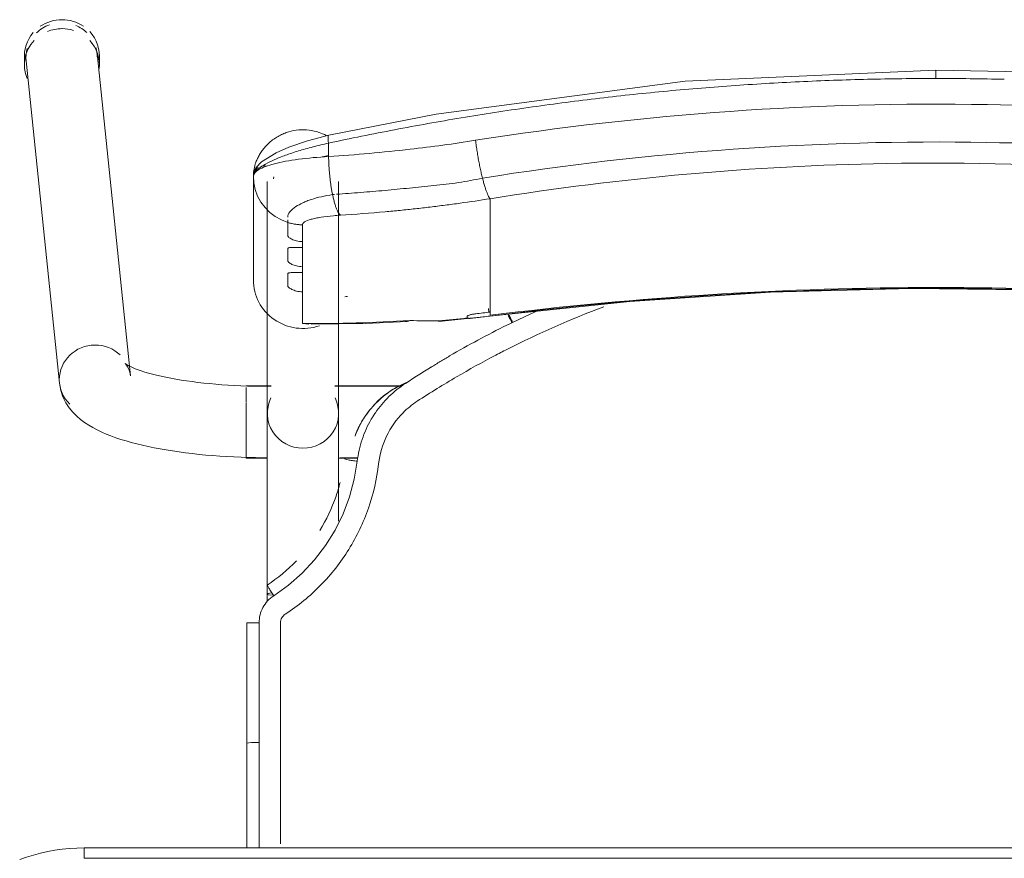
# Model space of a CAD drawing. Header units: metres. Extents: x 3 to 43.5, y -74 to -48.5.
# Tile 201 of 209: x 38.685 to 38.97, y -51.58 to -51.337. Entities that reach past the tile are written whole.
import ezdxf

# ---------------------------------------------------------------- set-up
doc = ezdxf.new("R2010")
doc.units = ezdxf.units.M
doc.layers.add('I-FURN', color=7, linetype='Continuous', lineweight=18)

# ---------------------------------------------------------------- blocks, each defined once
blk = doc.blocks.new('ConjuntoParaAlunoTamanho6 - CJA06_ConjuntoParaAlunoTamanho6-V1-1PAV - FRIGORÍFICA')
at = {"layer": 'I-FURN', "color": 253, "true_color": 0xaaaaaa}
for p, q in [((-0.2643, 0.29456), (-0.2643, 0.29197)), ((-0.23354, 0.20182), (-0.24321, 0.29526)), ((-0.24254, 0.29197), (-0.24254, 0.29456)), ((-0.2638, 0.29312), (-0.25413, 0.19969)), ((-0.1979, 0.25969), (-0.1979, 0.22964)), ((-0.19385, 0.25812), (-0.19385, 0.19097)), ((-0.19207, 0.25896), (-0.19202, 0.25906)), ((-0.19202, 0.25906), (-0.19192, 0.25949)), ((-0.17315, 0.19097), (-0.17315, 0.25812)), ((-0.19734, 0.2558), (-0.19665, 0.25395)), ((-0.17493, 0.25435), (-0.17437, 0.25441)), ((-0.19665, 0.25395), (-0.1957, 0.25221)), ((-0.1957, 0.25221), (-0.19451, 0.25062)), ((-0.12923, 0.2438), (-0.12923, 0.25317)), ((-0.12923, 0.24214), (-0.12923, 0.2438)), ((-0.18366, 0.24073), (-0.18366, 0.23904)), ((-0.12923, 0.24214), (-0.12923, 0.23653)), ((-0.12923, 0.23653), (-0.12923, 0.23486)), ((-0.12923, 0.23486), (-0.12923, 0.22925)), ((-0.18366, 0.23345), (-0.18366, 0.23176)), ((-0.12923, 0.22925), (-0.12923, 0.22759)), ((-0.18366, 0.22617), (-0.18366, 0.21701)), ((-0.12923, 0.22759), (-0.12923, 0.22197)), ((-0.12923, 0.22197), (-0.12923, 0.22031)), ((-0.11598, 0.22048), (-0.1227, 0.21732)), ((-0.14414, 0.21757), (-0.12926, 0.21915)), ((-0.18366, 0.21701), (-0.1818, 0.21679)), ((-0.19271, 0.19894), (-0.2, 0.19894)), ((-0.2, 0.19844), (-0.2, 0.19411)), ((-0.19271, 0.19879), (-0.19385, 0.19879)), ((-0.19385, 0.19879), (-0.19385, 0.19845)), ((-0.19385, 0.19845), (-0.19385, 0.19764)), ((-0.15474, 0.19894), (-0.17429, 0.19894)), ((-0.15494, 0.19879), (-0.17429, 0.19879)), ((-0.2, 0.19393), (-0.2, 0.18575)), ((-0.19385, 0.19367), (-0.19385, 0.1916)), ((-0.2, 0.18573), (-0.2, 0.17922)), ((-0.19385, 0.18688), (-0.19385, 0.18582)), ((-0.19385, 0.18371), (-0.19385, 0.18582)), ((-0.2, 0.17916), (-0.2, 0.17794)), ((-0.2, 0.17794), (-0.19377, 0.17794)), ((-0.19385, 0.17809), (-0.19385, 0.17951)), ((-0.17323, 0.17794), (-0.1676, 0.17794)), ((-0.17268, 0.17809), (-0.16757, 0.17809)), ((-0.19385, 0.13857), (-0.19385, 0.13643)), ((-0.19983, 0.13021), (-0.19982, 0.0953)), ((-0.19982, 0.06488), (-0.19982, 0.0953)), ((-0.19982, 0.0953), (-0.19982, 0.09529)), ((-0.19623, 0.09556), (-0.19738, 0.09554)), ((0.247, 0.06497), (-0.247, 0.06497)), ((-0.247, 0.06497), (-0.247, 0.06197)), ((0.247, 0.06497), (-0.247, 0.06497))]:
    blk.add_line(p, q, dxfattribs=at)
at = {"layer": 'I-FURN', "color": 253, "true_color": 0xaaaaaa, "flags": 128}
for points in [[(0.0001, 0.2904), (-0.07267, 0.28721), (-0.14486, 0.2777), (-0.17603, 0.27161)], [(0.17623, 0.27161), (0.10331, 0.28398), (0.03018, 0.28985), (0.0001, 0.2904)], [(-0.17603, 0.27161), (-0.18218, 0.26997), (-0.18761, 0.26812), (-0.19131, 0.26652), (-0.19557, 0.2639), (-0.19708, 0.26226), (-0.19765, 0.26113), (-0.1979, 0.25971)], [(-0.17607, 0.26928), (-0.17607, 0.26831), (-0.17607, 0.26734), (-0.17607, 0.26637), (-0.17607, 0.2654)], [(-0.1979, 0.24544), (-0.1979, 0.2522), (-0.1979, 0.25971)], [(-0.1979, 0.25969), (-0.19776, 0.25773), (-0.19734, 0.2558)], [(-0.1979, 0.25969), (-0.1979, 0.25218), (-0.1979, 0.24544)], [(-0.19451, 0.25062), (-0.19311, 0.2492), (-0.19152, 0.24799)], [(-0.19152, 0.24799), (-0.18977, 0.24701), (-0.1879, 0.24628)], [(-0.1879, 0.24243), (-0.1879, 0.24339), (-0.1879, 0.24435), (-0.1879, 0.24532), (-0.1879, 0.24628)], [(-0.1979, 0.24467), (-0.1979, 0.23715), (-0.1979, 0.22964)], [(-0.18366, 0.24561), (-0.18366, 0.24439), (-0.18366, 0.24317), (-0.18366, 0.24195), (-0.18366, 0.24073)], [(-0.1879, 0.23515), (-0.1879, 0.23603), (-0.1879, 0.23692), (-0.1879, 0.2378), (-0.1879, 0.23868)], [(-0.18366, 0.23904), (-0.18366, 0.23764), (-0.18366, 0.23624), (-0.18366, 0.23485), (-0.18366, 0.23345)], [(-0.1879, 0.22787), (-0.1879, 0.22876), (-0.1879, 0.22964), (-0.1879, 0.23052), (-0.1879, 0.23141)], [(-0.18366, 0.23176), (-0.18366, 0.23036), (-0.18366, 0.22897), (-0.18366, 0.22757), (-0.18366, 0.22617)], [(-0.12926, 0.21915), (-0.08865, 0.22342), (-0.0479, 0.2261), (-0.00707, 0.22717), (0.03376, 0.22666), (0.07455, 0.22454), (0.11521, 0.22083), (0.12946, 0.21915)], [(-0.12923, 0.22031), (-0.12923, 0.22007), (-0.12923, 0.21984), (-0.12923, 0.21961), (-0.12923, 0.21937)], [(-0.18111, 0.21677), (-0.16533, 0.21701), (-0.15331, 0.21761)], [(-0.1359, 0.2187), (-0.1359, 0.21878), (-0.1359, 0.21886), (-0.1359, 0.21893), (-0.1359, 0.21901)], [(-0.23354, 0.20182), (-0.23373, 0.20287), (-0.23403, 0.20376), (-0.23437, 0.20445), (-0.23469, 0.20492), (-0.23492, 0.20521), (-0.23505, 0.20534), (-0.23507, 0.20536)], [(-0.23507, 0.20536), (-0.23501, 0.20531), (-0.23482, 0.20518), (-0.23451, 0.20499), (-0.23408, 0.20476), (-0.23355, 0.20449), (-0.23291, 0.2042), (-0.23217, 0.20389), (-0.23133, 0.20358), (-0.23041, 0.20326), (-0.22941, 0.20294), (-0.22832, 0.20262), (-0.22717, 0.2023), (-0.22594, 0.20199), (-0.22464, 0.20169), (-0.22328, 0.2014), (-0.22186, 0.20112), (-0.22039, 0.20086), (-0.21886, 0.2006), (-0.21729, 0.20036), (-0.21567, 0.20014), (-0.214, 0.19993), (-0.2123, 0.19973), (-0.21057, 0.19956), (-0.2088, 0.1994), (-0.207, 0.19926), (-0.20518, 0.19913), (-0.20334, 0.19903), (-0.20148, 0.19894), (-0.19961, 0.19888), (-0.19772, 0.19883), (-0.19583, 0.1988), (-0.19394, 0.19879), (-0.19385, 0.19879)], [(-0.25413, 0.19969), (-0.25375, 0.19762), (-0.25311, 0.19572), (-0.25226, 0.19403), (-0.25129, 0.19256), (-0.25023, 0.19128), (-0.24913, 0.19017), (-0.24799, 0.18919), (-0.24683, 0.18832), (-0.24563, 0.18753), (-0.24441, 0.18681), (-0.24316, 0.18615), (-0.24188, 0.18553), (-0.24055, 0.18496), (-0.23919, 0.18441), (-0.23778, 0.1839), (-0.23633, 0.18341), (-0.23483, 0.18295), (-0.2333, 0.18251), (-0.23171, 0.1821), (-0.23008, 0.1817), (-0.22841, 0.18133), (-0.2267, 0.18098), (-0.22495, 0.18064), (-0.22315, 0.18033), (-0.22132, 0.18004), (-0.21946, 0.17976), (-0.21756, 0.17951), (-0.21562, 0.17928), (-0.21366, 0.17906), (-0.21168, 0.17887), (-0.20967, 0.1787), (-0.20763, 0.17855), (-0.20558, 0.17842), (-0.20352, 0.17831), (-0.20144, 0.17823), (-0.19935, 0.17816), (-0.19725, 0.17811), (-0.19515, 0.17809), (-0.19385, 0.17809)], [(-0.19385, 0.13857), (-0.19385, 0.14057), (-0.19385, 0.14257), (-0.19385, 0.14457), (-0.19385, 0.14656), (-0.19385, 0.14855), (-0.19385, 0.15053), (-0.19385, 0.15249), (-0.19385, 0.15444), (-0.19385, 0.15637), (-0.19385, 0.15827), (-0.19385, 0.16015), (-0.19385, 0.162), (-0.19385, 0.16382), (-0.19385, 0.1656), (-0.19385, 0.16735), (-0.19385, 0.16905), (-0.19385, 0.17071), (-0.19385, 0.17233), (-0.19385, 0.1739), (-0.19385, 0.17541), (-0.19385, 0.17687), (-0.19385, 0.17828), (-0.19385, 0.17963), (-0.19385, 0.18092), (-0.19385, 0.18215), (-0.19385, 0.18331), (-0.19385, 0.18441), (-0.19385, 0.18544), (-0.19385, 0.1864), (-0.19385, 0.18729), (-0.19385, 0.1881), (-0.19385, 0.18885), (-0.19385, 0.18951), (-0.19385, 0.19011), (-0.19385, 0.19062), (-0.19385, 0.19097)], [(-0.17315, 0.19097), (-0.17315, 0.19051), (-0.17315, 0.18998), (-0.17315, 0.18937), (-0.17315, 0.18869), (-0.17315, 0.18793), (-0.17315, 0.1871), (-0.17315, 0.18619), (-0.17315, 0.18522), (-0.17315, 0.18417), (-0.17315, 0.18306), (-0.17315, 0.18188), (-0.17315, 0.18064), (-0.17315, 0.17934), (-0.17315, 0.17798), (-0.17315, 0.17656), (-0.17315, 0.17508), (-0.17315, 0.17355), (-0.17315, 0.17198), (-0.17315, 0.17035), (-0.17315, 0.16868), (-0.17315, 0.16696), (-0.17315, 0.16521), (-0.17315, 0.16342), (-0.17315, 0.16159), (-0.17315, 0.15974)], [(-0.16841, 0.18438), (-0.16841, 0.18437), (-0.16841, 0.18435), (-0.16841, 0.18434), (-0.16841, 0.18432)], [(-0.16774, 0.17706), (-0.16861, 0.17188), (-0.16997, 0.16679), (-0.17181, 0.16185), (-0.17415, 0.15713), (-0.17693, 0.15265), (-0.18013, 0.14846), (-0.18374, 0.14461), (-0.18771, 0.14113), (-0.19199, 0.13805)], [(-0.19623, 0.13025), (-0.19623, 0.12331), (-0.19623, 0.11637), (-0.19623, 0.10942), (-0.19623, 0.10249), (-0.19623, 0.09556)], [(-0.19738, 0.09554), (-0.19841, 0.0955), (-0.1992, 0.09544), (-0.19969, 0.09537), (-0.19982, 0.0953)], [(-0.247, 0.06497), (-0.24912, 0.06492), (-0.25124, 0.0648), (-0.25334, 0.06459), (-0.25544, 0.06429), (-0.25753, 0.06391), (-0.2596, 0.06345), (-0.26165, 0.0629), (-0.26367, 0.06228), (-0.26567, 0.06157)], [(0.247, 0.06197), (0.1235, 0.06197), (0, 0.06197), (-0.1235, 0.06197), (-0.247, 0.06197)], [(-0.247, 0.06197), (-0.1235, 0.06197), (0, 0.06197), (0.1235, 0.06197), (0.247, 0.06197)]]:
    blk.add_lwpolyline(points, dxfattribs=at)
at = {"layer": 'I-FURN', "color": 253, "true_color": 0xaaaaaa}
for centre, major_axis, ratio, start_param, end_param in [((-0.25351, 0.29419), (0.01029, 0.00107), 0.967158, 1.815725, 2.256389), ((-0.25342, 0.29456), (0.01088, 0), 0.965926, 1.570796, 2.185058), ((-0.25342, 0.29456), (0.01088, 0), 0.965926, 0.959427, 1.570796), ((-0.25351, 0.29419), (0.01029, 0.00107), 0.967158, 0.685592, 1.060105), ((-0.25342, 0.29456), (0.01088, 0), 0.965926, 2.438822, 3.243525), ((-0.25342, 0.29197), (0.01088, 0), 0.965926, 1.570796, 1.965237), ((-0.25342, 0.29197), (0.01088, 0), 0.965926, 1.257624, 1.559899), ((-0.25342, 0.29456), (0.01088, 0), 0.965926, 6.170166, 7.020457), ((-0.25342, 0.29197), (0.01088, 0), 0.965926, 2.404268, 3.526261), ((-0.25342, 0.29197), (0.01088, 0), 0.965926, 6.182855, 7.015454), ((-0.25351, 0.29419), (0.01029, 0.00107), 0.967158, 6.18338, 6.464028), ((-0.25351, 0.29419), (0.01029, 0.00107), 0.967158, 2.780211, 3.141593), ((-0.1835, 0.22964), (-0.0144, 0), 0.978148, 0, 1.909658), ((0.0001, -0.77159), (1.0211, 0), 0.978148, 1.443771, 1.697822), ((0.0001, -0.77117), (1.0209, 0), 0.978148, 1.443771, 1.697822), ((-0.17927, 0.60128), (0.385, 0), 0.978148, 4.732926, 4.735013), ((-0.17927, 0.60356), (0.395, 0), 0.978148, 4.828782, 4.839414), ((-0.1305, 0.22908), (-0.00124, 0.00992), 0.026339, 2.463316, 2.687454), ((-0.17927, 0.60336), (0.395, 0), 0.978148, 4.701279, 4.780293), ((-0.14501, 0.22754), (-0.00087, 0.00996), 0.018501, 2.957526, 3.350225), ((-0.17927, 0.60263), (0.395, 0), 0.978148, 4.801491, 4.822541), ((-0.17927, 0.60221), (0.3948, 0), 0.978148, 4.828842, 4.839414), ((-0.24383, 0.20075), (0.01029, 0.00107), 0.967158, 1.470991, 3.041787), ((-0.24383, 0.20075), (0.01029, 0.00107), 0.967158, 0.685592, 1.470991), ((-0.24383, 0.20075), (0.01029, 0.00107), 0.967158, 3.041787, 3.827185), ((-0.1835, 0.19097), (0.01035, 0), 0.978148, 2.686587, 4.712389), ((-0.1835, 0.19097), (0.01035, 0), 0.978148, 4.712389, 6.738191), ((-0.1835, 0.13857), (0.01035, 0), 0.069756, 2.648425, 3.665191)]:
    blk.add_ellipse(centre, major_axis=major_axis, ratio=ratio, start_param=start_param, end_param=end_param, dxfattribs=at)
for points in [[(0.0001, 0.29036), (0.0001, 0.29029), (0.0001, 0.29001), (0.0001, 0.28916), (0.0001, 0.28841), (0.0001, 0.28802)], [(-0.05929, 0.28591), (-0.06588, 0.28544), (-0.07245, 0.28489), (-0.07901, 0.28427)], [(-0.03953, 0.28708), (-0.04612, 0.28677), (-0.05271, 0.28638), (-0.05929, 0.28591)], [(-0.01972, 0.28779), (-0.02633, 0.28763), (-0.03293, 0.2874), (-0.03953, 0.28708)], [(0.0001, 0.28802), (-0.00651, 0.28802), (-0.01312, 0.28795), (-0.01972, 0.28779)], [(0.01992, 0.28779), (0.01332, 0.28795), (0.00671, 0.28802), (0.0001, 0.28802)], [(-0.07901, 0.28427), (-0.08557, 0.28365), (-0.09211, 0.28295), (-0.09864, 0.28217)], [(-0.09864, 0.28217), (-0.10517, 0.28139), (-0.11169, 0.28054), (-0.11819, 0.27961)], [(-0.11819, 0.27961), (-0.12468, 0.27869), (-0.13116, 0.27768), (-0.13762, 0.27661)], [(-0.13762, 0.27661), (-0.14407, 0.27553), (-0.15051, 0.27438), (-0.15692, 0.27316)], [(-0.15692, 0.27316), (-0.16332, 0.27194), (-0.16971, 0.27065), (-0.17607, 0.26928)], [(-0.13346, 0.2701), (-0.13339, 0.26956), (-0.13324, 0.26848), (-0.133, 0.26684), (-0.13272, 0.2652), (-0.13242, 0.26359), (-0.13211, 0.26203), (-0.13178, 0.26053), (-0.13155, 0.25959), (-0.13144, 0.25914)], [(-0.17609, 0.26577), (-0.1767, 0.26561), (-0.17731, 0.26545), (-0.17791, 0.26528)], [(-0.17607, 0.2654), (-0.17914, 0.26523), (-0.18504, 0.2647), (-0.19219, 0.26337), (-0.19682, 0.26165), (-0.1979, 0.26035), (-0.1979, 0.25969)], [(-0.17607, 0.2654), (-0.17606, 0.26498), (-0.17604, 0.26413), (-0.17598, 0.26285), (-0.1759, 0.26156), (-0.17579, 0.26028), (-0.17566, 0.25902), (-0.17551, 0.25778), (-0.17533, 0.25659), (-0.17514, 0.25544), (-0.175, 0.25471), (-0.17493, 0.25435)], [(-0.12923, 0.25317), (-0.12932, 0.25327), (-0.1295, 0.25353), (-0.1298, 0.25409), (-0.13011, 0.25481), (-0.13044, 0.25568), (-0.13077, 0.2567), (-0.1311, 0.25786), (-0.13133, 0.2587), (-0.13144, 0.25914)], [(-0.17493, 0.25435), (-0.17484, 0.25392), (-0.17465, 0.25308), (-0.17435, 0.25195), (-0.17403, 0.25093), (-0.17369, 0.25006), (-0.17335, 0.24934), (-0.173, 0.24877), (-0.17277, 0.2485), (-0.17265, 0.2484)], [(-0.15964, 0.24939), (-0.16398, 0.24899), (-0.16832, 0.24866), (-0.17265, 0.2484)], [(-0.1553, 0.2498), (-0.15675, 0.24966), (-0.15819, 0.24952), (-0.15964, 0.24939)], [(-0.15095, 0.25026), (-0.1524, 0.2501), (-0.15385, 0.24995), (-0.1553, 0.2498)], [(-0.14661, 0.25076), (-0.14806, 0.25058), (-0.14951, 0.25042), (-0.15095, 0.25026)], [(-0.14226, 0.2513), (-0.14371, 0.25111), (-0.14516, 0.25093), (-0.14661, 0.25076)], [(-0.1879, 0.24628), (-0.18756, 0.24617), (-0.18687, 0.24599), (-0.18581, 0.24578), (-0.18474, 0.24565), (-0.18402, 0.24561), (-0.18366, 0.24561)], [(-0.09625, 0.22184), (-0.10584, 0.21825), (-0.1152, 0.21414), (-0.12434, 0.2095)], [(-0.15397, 0.21772), (-0.15349, 0.21752), (-0.153, 0.21758), (-0.15247, 0.21788)], [(-0.15247, 0.21788), (-0.15113, 0.21782), (-0.1484, 0.21775), (-0.14556, 0.21776), (-0.14412, 0.21779)], [(-0.1359, 0.21901), (-0.1359, 0.21905), (-0.13586, 0.21912), (-0.13573, 0.21923), (-0.13549, 0.21935), (-0.13518, 0.21946), (-0.13479, 0.21957), (-0.13436, 0.21967), (-0.1339, 0.21974), (-0.13357, 0.21979), (-0.1334, 0.21981)], [(-0.13585, 0.2186), (-0.13587, 0.21862), (-0.13589, 0.21865), (-0.1359, 0.21868), (-0.1359, 0.2187)], [(-0.1227, 0.21732), (-0.12297, 0.21719), (-0.12353, 0.21692), (-0.12408, 0.21665), (-0.12436, 0.21651)], [(-0.12335, 0.21813), (-0.12356, 0.21856), (-0.12377, 0.21898), (-0.12395, 0.21936)], [(-0.12289, 0.21723), (-0.12304, 0.21753), (-0.12319, 0.21783), (-0.12334, 0.21813)], [(-0.12436, 0.21651), (-0.12717, 0.21512), (-0.13276, 0.21224), (-0.13826, 0.20916), (-0.14098, 0.20758)], [(-0.12434, 0.2095), (-0.12494, 0.2092), (-0.12615, 0.20858), (-0.12737, 0.20794), (-0.12798, 0.20762)], [(-0.12798, 0.20762), (-0.13157, 0.20574), (-0.13889, 0.20168), (-0.14651, 0.19698), (-0.1504, 0.19445)], [(-0.14098, 0.20758), (-0.14188, 0.20704), (-0.14368, 0.20597), (-0.14546, 0.20487), (-0.14635, 0.20432)], [(-0.14638, 0.20431), (-0.14762, 0.20355), (-0.1501, 0.202), (-0.15256, 0.20043), (-0.15378, 0.19963)], [(-0.16501, 0.19076), (-0.16447, 0.19151), (-0.16331, 0.19295), (-0.16135, 0.19493), (-0.15919, 0.19669), (-0.15764, 0.19771), (-0.15683, 0.19818)], [(-0.15378, 0.19963), (-0.1555, 0.19851), (-0.15869, 0.19594), (-0.16134, 0.1928), (-0.1625, 0.1911)], [(-0.1568, 0.1982), (-0.15576, 0.1988), (-0.15475, 0.1993), (-0.15376, 0.19971)], [(-0.1504, 0.19445), (-0.15113, 0.19396), (-0.15256, 0.19293), (-0.15386, 0.19174), (-0.15448, 0.19112)], [(-0.16371, 0.18924), (-0.16479, 0.18738), (-0.16656, 0.18343), (-0.1675, 0.1792), (-0.16774, 0.17706)], [(-0.1625, 0.1911), (-0.16271, 0.1908), (-0.16313, 0.19018), (-0.16352, 0.18955), (-0.16371, 0.18924)], [(-0.15448, 0.19112), (-0.15645, 0.18912), (-0.15969, 0.18452), (-0.16124, 0.17915), (-0.16156, 0.17636)], [(-0.16774, 0.17706), (-0.16823, 0.17712), (-0.16921, 0.17725), (-0.17046, 0.17746), (-0.17128, 0.17766), (-0.17147, 0.17776), (-0.17146, 0.1778)], [(-0.1854, 0.14823), (-0.18797, 0.14558), (-0.19084, 0.14321), (-0.19391, 0.14119)], [(-0.19391, 0.14119), (-0.19393, 0.14119), (-0.19385, 0.14103), (-0.19344, 0.14033), (-0.19278, 0.13928), (-0.19225, 0.13846), (-0.19199, 0.13805)], [(-0.19199, 0.13805), (-0.19265, 0.13762), (-0.19383, 0.13663), (-0.19519, 0.13473), (-0.19604, 0.13255), (-0.19622, 0.13104), (-0.19623, 0.13025)], [(-0.18863, 0.13277), (-0.18884, 0.13263), (-0.18922, 0.13231), (-0.18966, 0.1317), (-0.18994, 0.13099), (-0.19, 0.1305), (-0.19, 0.13025)], [(-0.19623, 0.13025), (-0.19672, 0.13025), (-0.1977, 0.13025), (-0.19891, 0.13024), (-0.19969, 0.13022), (-0.19984, 0.13021), (-0.19982, 0.1302)], [(-0.19982, 0.12147), (-0.19982, 0.12438), (-0.19982, 0.12729), (-0.19982, 0.1302)], [(-0.19982, 0.1302), (-0.19982, 0.12438), (-0.19982, 0.11273), (-0.19982, 0.1011), (-0.19982, 0.09529)], [(-0.19982, 0.09528), (-0.19982, 0.1011), (-0.19982, 0.10691), (-0.19982, 0.11273)], [(-0.19982, 0.09529), (-0.19982, 0.08515), (-0.19982, 0.07502), (-0.19982, 0.06488)], [(-0.19982, 0.06488), (-0.19982, 0.06837), (-0.19982, 0.07185), (-0.19982, 0.07534)]]:
    blk.add_open_spline(points, degree=3, dxfattribs=at)
for points, knots in [([(-0.13346, 0.2701), (-0.0847, 0.2778), (0.00519, 0.28415), (0.09466, 0.27626), (0.13366, 0.2701)], [-1, -1, -1, -1, -0.444444, 0, 0, 0, 0]), ([(-0.1979, 0.25971), (-0.1979, 0.26019), (-0.19783, 0.26127), (-0.19747, 0.26287), (-0.19695, 0.2643), (-0.19642, 0.26543), (-0.19585, 0.26637), (-0.19534, 0.26711), (-0.19492, 0.26766), (-0.19447, 0.26819), (-0.19382, 0.2689), (-0.19291, 0.26975), (-0.1919, 0.27053), (-0.19105, 0.27107), (-0.1904, 0.27144), (-0.18973, 0.27177), (-0.18883, 0.27217), (-0.18719, 0.27275), (-0.18474, 0.2732), (-0.18174, 0.27315), (-0.17906, 0.27255), (-0.17745, 0.27187), (-0.17679, 0.27153)], [0, 0, 0, 0, 0.0625, 0.125, 0.15625, 0.1875, 0.21875, 0.234375, 0.25, 0.265625, 0.28125, 0.3125, 0.34375, 0.359375, 0.375, 0.390625, 0.40625, 0.4375, 0.5, 0.5625, 0.625, 0.6721865, 0.6721865, 0.6721865, 0.6721865]), ([(-0.1761, 0.27156), (-0.17616, 0.27149), (-0.17627, 0.27106), (-0.17619, 0.27003), (-0.17607, 0.26928)], [0.625, 0.625, 0.625, 0.625, 0.75, 1, 1, 1, 1]), ([(-0.1979, 0.25971), (-0.1979, 0.26034), (-0.19688, 0.26187), (-0.19282, 0.26411), (-0.18865, 0.26578), (-0.18491, 0.26704), (-0.18064, 0.26823), (-0.1776, 0.26895), (-0.17607, 0.26928)], [0, 0, 0, 0, 0.25, 0.5, 0.625, 0.75, 0.875, 1, 1, 1, 1]), ([(-0.17607, 0.2654), (-0.1682, 0.2659), (-0.154, 0.26716), (-0.13977, 0.2691), (-0.13346, 0.2701)], [-1, -1, -1, -1, -0.444444, 0, 0, 0, 0]), ([(-0.13144, 0.25914), (-0.08343, 0.26683), (0.00512, 0.27318), (0.09323, 0.26529), (0.13164, 0.25914)], [-1, -1, -1, -1, -0.444444, 0, 0, 0, 0]), ([(0.12943, 0.25317), (0.08224, 0.26075), (-0.00484, 0.26702), (-0.09148, 0.25924), (-0.12923, 0.25317)], [-1, -1, -1, -1, -0.444444, 0, 0, 0, 0]), ([(-0.1965, 0.2622), (-0.19671, 0.26207), (-0.1971, 0.26176), (-0.19769, 0.26096), (-0.1979, 0.26021), (-0.1979, 0.25971)], [0.75, 0.75, 0.75, 0.75, 0.8125, 0.875, 1, 1, 1, 1]), ([(-0.19421, 0.2626), (-0.1945, 0.26266), (-0.19502, 0.2627), (-0.19554, 0.2626), (-0.19576, 0.26254)], [0.5473049, 0.5473049, 0.5473049, 0.5473049, 0.625, 0.6812684, 0.6812684, 0.6812684, 0.6812684]), ([(-0.17381, 0.25447), (-0.17147, 0.25462), (-0.16677, 0.25497), (-0.1597, 0.25557), (-0.1538, 0.25614), (-0.14908, 0.25663), (-0.14554, 0.25703), (-0.14198, 0.25739), (-0.13843, 0.25782), (-0.13492, 0.25842), (-0.13259, 0.25889), (-0.13144, 0.25914)], [0, 0, 0, 0, 0.166667, 0.333333, 0.5, 0.583333, 0.666667, 0.75, 0.833333, 0.916667, 1, 1, 1, 1]), ([(-0.1879, 0.24778), (-0.18791, 0.24829), (-0.1875, 0.24933), (-0.18588, 0.25077), (-0.184, 0.25182), (-0.1824, 0.2525), (-0.17978, 0.25344), (-0.17715, 0.25404), (-0.17493, 0.25435)], [0, 0, 0, 0, 0.2, 0.4, 0.55, 0.625, 0.7, 1, 1, 1, 1]), ([(-0.12923, 0.25317), (-0.13213, 0.25271), (-0.13647, 0.25207), (-0.14082, 0.25148), (-0.14226, 0.2513)], [-1, -1, -1, -1, -0.8, -0.7, -0.7, -0.7, -0.7]), ([(-0.1879, 0.24628), (-0.1879, 0.24644), (-0.1879, 0.2467), (-0.1879, 0.247), (-0.1879, 0.2471)], [0, 0, 0, 0, 0.4, 0.6, 0.6, 0.6, 0.6]), ([(-0.17265, 0.2484), (-0.17333, 0.24836), (-0.17532, 0.24821), (-0.17777, 0.24791), (-0.17985, 0.24753), (-0.18163, 0.2471), (-0.18322, 0.24646), (-0.18366, 0.2459), (-0.18366, 0.24561)], [-1, -1, -1, -1, -0.888889, -0.666667, -0.555556, -0.444444, -0.222222, 0, 0, 0, 0]), ([(-0.18366, 0.24073), (-0.18428, 0.24075), (-0.18512, 0.24088), (-0.18609, 0.24117), (-0.18671, 0.24142), (-0.18723, 0.2417), (-0.18762, 0.24198), (-0.18784, 0.24222), (-0.1879, 0.24236), (-0.1879, 0.24243)], [0, 0, 0, 0, 0.25, 0.375, 0.5, 0.625, 0.75, 0.875, 1, 1, 1, 1]), ([(-0.1879, 0.23868), (-0.1879, 0.23875), (-0.18784, 0.23885), (-0.18762, 0.23896), (-0.18723, 0.23902), (-0.18671, 0.23904), (-0.18609, 0.23904), (-0.18512, 0.23903), (-0.18428, 0.23902), (-0.18366, 0.23904)], [0, 0, 0, 0, 0.125, 0.25, 0.375, 0.5, 0.625, 0.75, 1, 1, 1, 1]), ([(-0.18366, 0.23345), (-0.18428, 0.23348), (-0.18512, 0.2336), (-0.18609, 0.23389), (-0.18671, 0.23414), (-0.18723, 0.23442), (-0.18762, 0.2347), (-0.18784, 0.23494), (-0.1879, 0.23508), (-0.1879, 0.23515)], [0, 0, 0, 0, 0.25, 0.375, 0.5, 0.625, 0.75, 0.875, 1, 1, 1, 1]), ([(-0.1879, 0.23141), (-0.1879, 0.23147), (-0.18784, 0.23158), (-0.18762, 0.23168), (-0.18723, 0.23174), (-0.18671, 0.23176), (-0.18609, 0.23176), (-0.18512, 0.23175), (-0.18428, 0.23175), (-0.18366, 0.23176)], [0, 0, 0, 0, 0.125, 0.25, 0.375, 0.5, 0.625, 0.75, 1, 1, 1, 1]), ([(-0.18366, 0.22617), (-0.18428, 0.2262), (-0.18512, 0.22633), (-0.18609, 0.22661), (-0.18671, 0.22687), (-0.18723, 0.22714), (-0.18762, 0.22742), (-0.18784, 0.22767), (-0.1879, 0.22781), (-0.1879, 0.22787)], [0, 0, 0, 0, 0.25, 0.375, 0.5, 0.625, 0.75, 0.875, 1, 1, 1, 1]), ([(-0.1334, 0.21866), (-0.1337, 0.21862), (-0.13425, 0.21856), (-0.13488, 0.2185), (-0.13529, 0.21849), (-0.13555, 0.2185), (-0.13573, 0.21853), (-0.13582, 0.21857), (-0.13585, 0.2186)], [0, 0, 0, 0, 0.25, 0.5, 0.625, 0.75, 0.875, 1, 1, 1, 1]), ([(-0.12388, 0.21967), (-0.12372, 0.21936), (-0.12333, 0.2186), (-0.12291, 0.21776), (-0.1227, 0.21732)], [0.5302375, 0.5302375, 0.5302375, 0.5302375, 0.75, 1, 1, 1, 1]), ([(-0.15863, 0.1971), (-0.16081, 0.19558), (-0.16383, 0.19273), (-0.16686, 0.18807), (-0.16796, 0.18563), (-0.16841, 0.18438)], [0, 0, 0, 0, 0.5, 0.75, 1, 1, 1, 1]), ([(-0.1535, 0.1999), (-0.15406, 0.19967), (-0.15585, 0.19886), (-0.15753, 0.19787), (-0.15863, 0.1971)], [0.6367527, 0.6367527, 0.6367527, 0.6367527, 0.75, 1, 1, 1, 1]), ([(-0.16841, 0.18432), (-0.16799, 0.18547), (-0.16725, 0.18714), (-0.16604, 0.18925), (-0.16537, 0.19026), (-0.16501, 0.19076)], [0, 0, 0, 0, 0.5, 0.75, 1, 1, 1, 1]), ([(-0.16156, 0.17636), (-0.16208, 0.17191), (-0.16353, 0.16549), (-0.16692, 0.15729), (-0.1701, 0.15145), (-0.17391, 0.14602), (-0.17976, 0.13936), (-0.18487, 0.13521), (-0.18863, 0.13277)], [0, 0, 0, 0, 0.25, 0.375, 0.5, 0.625, 0.75, 1, 1, 1, 1]), ([(-0.17274, 0.17089), (-0.17308, 0.16957), (-0.17454, 0.16471), (-0.17671, 0.16011), (-0.17864, 0.15696)], [0.1584819, 0.1584819, 0.1584819, 0.1584819, 0.25, 0.5, 0.5, 0.5, 0.5]), ([(-0.19, 0.13025), (-0.19, 0.12863), (-0.19, 0.12547), (-0.19, 0.12092), (-0.19, 0.1173), (-0.19, 0.1145), (-0.19, 0.11243), (-0.19, 0.11052), (-0.19, 0.10828), (-0.19, 0.10624), (-0.19, 0.10408), (-0.19, 0.10228), (-0.19, 0.10023), (-0.19, 0.09774), (-0.19, 0.09515), (-0.19, 0.09189), (-0.19, 0.08842), (-0.19, 0.08419), (-0.19, 0.08049), (-0.19, 0.07684), (-0.19, 0.07351), (-0.19, 0.07081), (-0.19, 0.0683), (-0.19, 0.06666), (-0.19, 0.06612)], [0, 0, 0, 0, 0.03125, 0.0625, 0.09375, 0.109375, 0.125, 0.140625, 0.15625, 0.1875, 0.203125, 0.21875, 0.234375, 0.25, 0.265625, 0.28125, 0.3125, 0.328125, 0.34375, 0.359375, 0.3671875, 0.375, 0.3828125, 0.3865101, 0.3865101, 0.3865101, 0.3865101]), ([(-0.19623, 0.06488), (-0.19623, 0.06802), (-0.19623, 0.0747), (-0.19623, 0.0849), (-0.19623, 0.09203), (-0.19623, 0.09556)], [0.8397159, 0.8397159, 0.8397159, 0.8397159, 0.8888889, 0.9444444, 1, 1, 1, 1])]:
    blk.add_open_spline(points, degree=3, knots=knots, dxfattribs=at)
blk = doc.blocks.new('4 GRE - ESCOLA DE CINEMA E AUDIOVISUAL CINE REX R07_rvt-1-1PAV - FRIGORÍFICA')
at = {"layer": 'I-FURN', "color": 253, "lineweight": 18, "true_color": 0xaaaaaa}
blk.add_blockref('ConjuntoParaAlunoTamanho6 - CJA06_ConjuntoParaAlunoTamanho6-V1-1PAV - FRIGORÍFICA', (38.95024, -51.64244), dxfattribs=at)

msp = doc.modelspace()

# ---------------------------------------------------------------- block references
at = {"lineweight": 5}
msp.add_blockref('4 GRE - ESCOLA DE CINEMA E AUDIOVISUAL CINE REX R07_rvt-1-1PAV - FRIGORÍFICA', (0, 0), dxfattribs=at)

doc.saveas('drawing.dxf')
